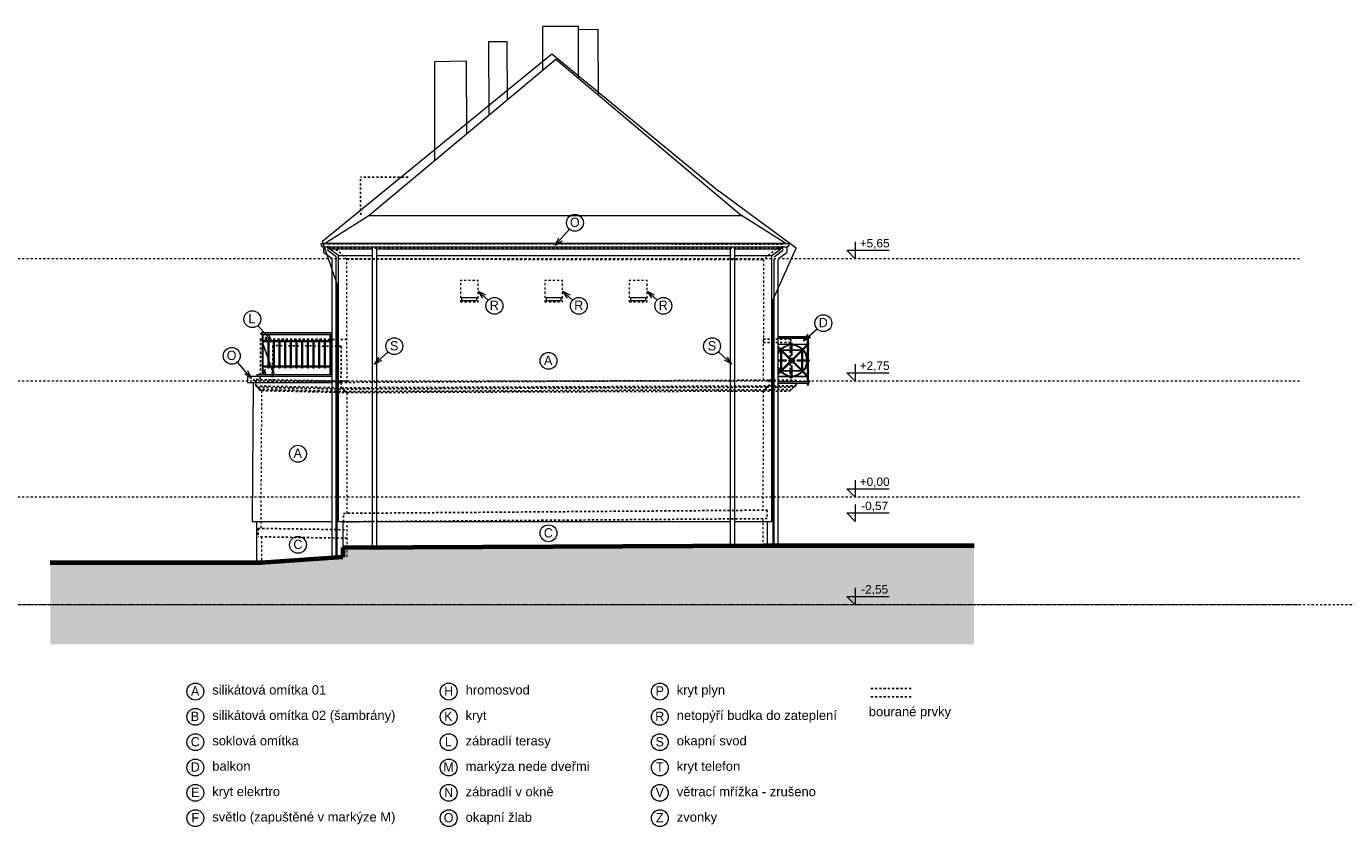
# Model space of a CAD drawing. Extents: x -52945 to 232648, y -59447 to 21255.
# Tile 21 of 21: x 140961 to 172203, y -33052 to -14092. Entities that reach past the tile are written whole.
import ezdxf

# ---------------------------------------------------------------- set-up
doc = ezdxf.new("R2010")
doc.units = 0
doc.header["$MEASUREMENT"] = 0
doc.linetypes.add('čárkovaná M', pattern=[400, 200, -200])
doc.linetypes.add('čárkovaná S', pattern=[100, 50, -50])
doc.layers.add('2D kreslení - obecné_Číslo_pera__241', color=9, linetype='Continuous', lineweight=13, true_color=0x808080)
doc.layers.add('vodorovné konstrukce_Číslo_pera__241', color=9, linetype='Continuous', lineweight=13, true_color=0x808080)
for name, color, linetype, lineweight in [('2D VÝPLNĚ_Číslo_pera__4', 91, 'Continuous', 13), ('2D ČÁRY_Číslo_pera__1', 7, 'Continuous', 15), ('2D ČÁRY_Číslo_pera__3', 150, 'Continuous', 13), ('blok P_hromosvody_Číslo_pera__1', 7, 'Continuous', 15), ('blok P_komíny_Číslo_pera__1', 7, 'Continuous', 15), ('blok P_pohled3_otvory_Číslo_pera__1', 7, 'Continuous', 15), ('blok P_pohled3_střecha_Číslo_pera__1', 7, 'Continuous', 15), ('blok P_pohled3_terén_Číslo_pera__1', 7, 'Continuous', 15), ('blok P_pohled3_terén_Číslo_pera__6', 190, 'Continuous', 70), ('blok P_pohled4_fasáda_Číslo_pera__1', 7, 'Continuous', 15), ('blok P_pohled4_fasáda_Číslo_pera__2', 1, 'Continuous', 25), ('blok P_pohled4_fasáda_Číslo_pera__3', 150, 'Continuous', 13), ('blok P_pohled4_střecha_Číslo_pera__1', 7, 'Continuous', 15), ('blok P_pohled4_střecha_Číslo_pera__2', 1, 'Continuous', 25), ('blok P_pohled4_terén_Číslo_pera__6', 190, 'Continuous', 70), ('KRESBA_Číslo_pera__1', 7, 'Continuous', 15), ('KRESBA_Číslo_pera__4', 91, 'Continuous', 13), ('obrys_Číslo_pera__1', 7, 'Continuous', 15), ('POZNÁMKY.TEXT_Číslo_pera__4', 91, 'Continuous', 13), ('vodorovné konstrukce_Číslo_pera__2', 1, 'Continuous', 25), ('šrafy_Číslo_pera__4', 91, 'Continuous', 13)]:
    doc.layers.add(name, color=color, linetype=linetype, lineweight=lineweight)
doc.layers.add('vodorovné konstrukce', color=7, linetype='Continuous')
doc.styles.add('GENERATED_STYLE_1', font='arial.ttf')
doc.styles.add('GENERATED_STYLE_3', font='txt')

# ---------------------------------------------------------------- blocks, each defined once
blk = doc.blocks.new('LINE_12141', base_point=(151659, -20367))
at = {"layer": 'vodorovné konstrukce_Číslo_pera__241', "linetype": 'Continuous'}
for q in [(151896, -20580), (151831, -20454), (151765, -20529)]:
    blk.add_line((151659, -20367), q, dxfattribs=at)
blk = doc.blocks.new('LINE_12142', base_point=(155659, -20367))
at = {"layer": 'vodorovné konstrukce_Číslo_pera__241', "linetype": 'Continuous'}
for q in [(155896, -20580), (155831, -20454), (155765, -20529)]:
    blk.add_line((155659, -20367), q, dxfattribs=at)
blk = doc.blocks.new('LINE_12143', base_point=(153659, -20367))
at = {"layer": 'vodorovné konstrukce_Číslo_pera__241', "linetype": 'Continuous'}
for q in [(153896, -20580), (153831, -20454), (153765, -20529)]:
    blk.add_line((153659, -20367), q, dxfattribs=at)
blk = doc.blocks.new('LINE_12145', base_point=(153485, -19278))
at = {"layer": 'vodorovné konstrukce_Číslo_pera__241', "linetype": 'Continuous'}
for q in [(153820, -18895), (153570, -19105), (153646, -19171)]:
    blk.add_line((153485, -19278), q, dxfattribs=at)
blk = doc.blocks.new('LINE_12148', base_point=(149207, -22092))
at = {"layer": 'vodorovné konstrukce_Číslo_pera__241', "linetype": 'Continuous'}
for q in [(149526, -21804), (149312, -21930), (149379, -22004)]:
    blk.add_line((149207, -22092), q, dxfattribs=at)
blk = doc.blocks.new('LINE_12149', base_point=(157667, -22092))
at = {"layer": 'vodorovné konstrukce_Číslo_pera__241', "linetype": 'Continuous'}
for q in [(157348, -21804), (157495, -22004), (157562, -21930)]:
    blk.add_line((157667, -22092), q, dxfattribs=at)
blk = doc.blocks.new('LINE_12151', base_point=(159367, -21544))
at = {"layer": 'vodorovné konstrukce_Číslo_pera__241', "linetype": 'Continuous'}
for q in [(159686, -21257), (159472, -21382), (159539, -21456)]:
    blk.add_line((159367, -21544), q, dxfattribs=at)
blk = doc.blocks.new('LINE_12153', base_point=(146778, -21562))
at = {"layer": 'vodorovné konstrukce_Číslo_pera__241', "linetype": 'Continuous'}
for q in [(146444, -21179), (146618, -21454), (146693, -21388)]:
    blk.add_line((146778, -21562), q, dxfattribs=at)
blk = doc.blocks.new('LINE_12155', base_point=(146292, -22431))
at = {"layer": 'vodorovné konstrukce_Číslo_pera__241', "linetype": 'Continuous'}
for q in [(145957, -22047), (146131, -22323), (146206, -22257)]:
    blk.add_line((146292, -22431), q, dxfattribs=at)

msp = doc.modelspace()

# ---------------------------------------------------------------- hatches: boundary and pattern name
at = {"layer": '2D VÝPLNĚ_Číslo_pera__4', "linetype": 'Continuous'}
msp.add_hatch(color=256, dxfattribs=at).paths.add_polyline_path([(141525, -26805), (141525, -28732), (163405, -28732), (163405, -26389), (158497, -26389), (148456, -26439), (148456, -26666), (146525, -26805)], flags=0)
at = {"layer": 'šrafy_Číslo_pera__4', "linetype": 'Continuous'}
h = msp.add_hatch(dxfattribs=at)
h.set_pattern_fill('SÍŤ_1X1', color=256, style=0, pattern_type=2)
h.set_pattern_definition([(45, (0, 0), (-70.71068, 70.71068), []), (135, (0, 0), (70.71068, 70.71068), [])])
h.paths.add_polyline_path([(159461, -22508), (159456, -22508), (159456, -22506, -0.414214), (159459, -22503), (159461, -22503)], flags=0)

# ---------------------------------------------------------------- linework, layer by layer
at = {"layer": '2D kreslení - obecné_Číslo_pera__241', "linetype": 'Continuous'}
for centre in [(153952, -18745), (152045, -20713), (154045, -20713), (156045, -20713), (146312, -21028), (159835, -21123), (149674, -21670), (157199, -21670), (145825, -21897), (153325, -22016), (147393, -24218), (153325, -26102), (147393, -26375), (144963, -29852), (150963, -29852), (155963, -29852), (144963, -30452), (150963, -30452), (155963, -30452), (144963, -31052), (150963, -31052), (155963, -31052), (144963, -31652), (150963, -31652), (155963, -31652), (144963, -32252), (150963, -32252), (155963, -32252), (144963, -32852), (150963, -32852), (155963, -32852)]:
    msp.add_circle(centre, 200, dxfattribs=at)
at = {"layer": '2D ČÁRY_Číslo_pera__1', "linetype": 'Continuous'}
for p, q in [((148024, -19233), (149075, -18577)), ((149075, -18577), (157893, -18577)), ((158944, -19233), (157893, -18577)), ((148000, -19323), (148000, -19450)), ((148100, -19323), (148100, -19400)), ((149159, -19367), (148150, -19367)), ((149159, -26435), (149159, -19323)), ((149259, -26435), (149259, -19323)), ((157639, -19367), (149259, -19367)), ((157639, -26389), (157639, -19323)), ((157739, -26389), (157739, -19323)), ((158818, -19367), (157739, -19367)), ((158868, -19323), (158868, -19400)), ((158968, -19323), (158968, -19450)), ((148200, -26684), (148200, -19600)), ((148300, -26677), (148300, -19550)), ((148350, -25819), (148350, -19517)), ((148350, -19517), (149159, -19517)), ((149259, -19517), (157639, -19517)), ((157739, -19517), (158618, -19517)), ((158618, -25819), (158618, -19517)), ((158668, -26389), (158668, -19616)), ((158768, -26389), (158768, -19616)), ((148320, -26676), (148320, -20203)), ((158648, -26389), (158648, -20563)), ((146516, -21384), (148200, -21384)), ((146536, -21349), (148200, -21349)), ((146549, -21395), (148200, -21395)), ((148200, -21545), (146564, -21545)), ((148300, -21349), (148340, -21349)), ((148300, -21384), (148340, -21384)), ((148300, -21395), (148315, -21395)), ((148315, -21545), (148300, -21545)), ((148315, -21395), (148315, -21384)), ((148315, -21570), (148315, -21545)), ((148340, -21384), (148340, -21349)), ((148200, -21570), (146564, -21570)), ((148315, -21570), (148300, -21570)), ((148200, -22145), (146564, -22145)), ((148200, -22170), (146564, -22170)), ((148315, -22145), (148300, -22145)), ((148315, -22170), (148300, -22170)), ((148315, -22170), (148315, -22145)), ((158747, -22169), (158747, -22169)), ((159027, -22021), (159027, -22021)), ((159086, -22008), (159086, -22008)), ((159086, -22008), (159086, -22008)), ((159086, -22008), (159086, -22008)), ((159086, -22008), (159086, -22008)), ((159086, -22008), (159086, -22008)), ((159086, -22008), (159086, -22008)), ((146199, -22385), (146199, -22535)), ((148200, -22385), (146199, -22385)), ((146421, -22342), (146421, -22385)), ((148200, -22231), (148170, -22231)), ((148200, -22291), (148170, -22291)), ((148350, -22385), (148300, -22385)), ((148200, -22535), (146199, -22535)), ((148350, -22535), (148300, -22535)), ((158768, -22508), (159327, -22508)), ((146311, -25819), (148200, -25819)), ((148300, -25819), (149159, -25819)), ((148456, -25819), (148456, -26666)), ((149259, -25819), (157639, -25819)), ((157739, -25819), (158618, -25819)), ((158502, -25819), (158502, -26389))]:
    msp.add_line(p, q, dxfattribs=at)
at = {"layer": '2D ČÁRY_Číslo_pera__1', "linetype": 'čárkovaná M'}
for p, q in [((159443, -21633), (159461, -21633)), ((159461, -21651), (159461, -21616)), ((159476, -21636), (159476, -21601)), ((159443, -22383), (159461, -22383)), ((159461, -22366), (159461, -22401)), ((159476, -22381), (159476, -22416))]:
    msp.add_line(p, q, dxfattribs=at)
at = {"layer": '2D ČÁRY_Číslo_pera__1', "linetype": 'čárkovaná S'}
msp.add_line((159327, -22508), (159484, -22508), dxfattribs=at)
at = {"layer": '2D ČÁRY_Číslo_pera__1', "linetype": 'čárkovaná S', "flags": 128}
for points in [[(151239, -20617), (151659, -20617), (151659, -20117), (151239, -20117)], [(153239, -20617), (153659, -20617), (153659, -20117), (153239, -20117)], [(155239, -20617), (155659, -20617), (155659, -20117), (155239, -20117)]]:
    msp.add_lwpolyline(points, close=True, dxfattribs=at)
at = {"layer": '2D ČÁRY_Číslo_pera__1', "linetype": 'Continuous', "flags": 128}
for points in [[(151269, -20587), (151629, -20587), (151629, -20527), (151269, -20527)], [(153269, -20587), (153629, -20587), (153629, -20527), (153269, -20527)], [(155269, -20587), (155629, -20587), (155629, -20527), (155269, -20527)], [(158633, -21523), (158623, -21523), (158623, -21653), (158633, -21653)], [(159098, -21879), (159098, -21598), (159073, -21598), (159073, -21879)], [(159481, -21595), (159481, -21631), (159122, -21990), (159104, -21973)], [(159461, -21748), (159456, -21748), (159456, -21723), (159461, -21723)], [(159481, -21748), (159476, -21748), (159476, -21723), (159481, -21723)], [(159073, -22138), (159073, -22418), (159098, -22418), (159098, -22138)], [(159216, -22021), (159216, -21996), (159496, -21996), (159496, -22021)], [(158633, -22493), (158623, -22493), (158623, -22363), (158633, -22363)], [(159461, -22293), (159456, -22293), (159456, -22268), (159461, -22268)], [(159481, -22293), (159476, -22293), (159476, -22268), (159481, -22268)]]:
    msp.add_lwpolyline(points, close=True, dxfattribs=at)
for points in [[(146564, -21395), (146564, -22322), (146556, -22330), (146549, -22322), (146549, -21384)], [(146684, -21546), (146684, -21526), (146699, -21526), (146699, -21546)], [(146817, -21546), (146817, -21526), (146832, -21526), (146832, -21546)], [(146951, -21546), (146951, -21526), (146966, -21526), (146966, -21546)], [(147084, -21546), (147084, -21526), (147099, -21526), (147099, -21546)], [(147218, -21546), (147218, -21526), (147233, -21526), (147233, -21546)], [(147352, -21546), (147352, -21526), (147367, -21526), (147367, -21546)], [(147485, -21545), (147485, -21525), (147500, -21525), (147500, -21545)], [(147619, -21545), (147619, -21525), (147634, -21525), (147634, -21545)], [(147752, -21545), (147752, -21525), (147767, -21525), (147767, -21545)], [(147886, -21545), (147886, -21525), (147901, -21525), (147901, -21545)], [(148020, -21545), (148020, -21525), (148035, -21525), (148035, -21545)], [(148155, -21545), (148155, -21395)], [(148170, -21395), (148170, -21545)], [(148305, -21395), (148305, -21545)], [(158618, -21477), (158618, -21442), (158668, -21442)], [(158668, -21477), (158618, -21477)], [(158668, -21573), (158633, -21538), (158633, -21573)], [(159481, -21477), (159481, -21488), (158768, -21488)], [(159461, -21616), (159461, -21488), (159476, -21488), (159476, -21601)], [(146684, -21942), (146564, -21598)], [(146684, -21957), (146564, -21613)], [(146684, -22146), (146684, -21571)], [(146699, -21571), (146699, -22146)], [(146817, -22146), (146817, -21571)], [(146832, -21571), (146832, -22146)], [(146951, -22146), (146951, -21571)], [(146966, -21571), (146966, -22146)], [(147084, -22146), (147084, -21571)], [(147099, -21571), (147099, -22146)], [(147218, -22146), (147218, -21571)], [(147233, -21571), (147233, -22146)], [(147352, -22146), (147352, -21571)], [(147367, -21571), (147367, -22146)], [(147485, -22145), (147485, -21570)], [(147500, -21570), (147500, -22145)], [(147619, -22145), (147619, -21570)], [(147634, -21570), (147634, -22145)], [(147752, -22145), (147752, -21570)], [(147767, -21570), (147767, -22145)], [(147886, -22145), (147886, -21570)], [(147901, -21570), (147901, -22145)], [(148020, -22145), (148020, -21570)], [(148035, -21570), (148035, -22145)], [(148155, -22145), (148155, -21570)], [(148170, -21570), (148170, -22145)], [(148305, -21570), (148305, -22145)], [(158633, -21573), (158668, -21609)], [(158668, -21633), (158633, -21633), (158633, -21618), (158668, -21618)], [(158768, -21618), (159073, -21618)], [(159073, -21633), (158768, -21633)], [(158768, -21709), (159481, -22421), (159481, -22386), (158768, -21673)], [(158831, -21996), (158831, -21771)], [(158846, -21786), (158846, -21996)], [(158849, -21753), (159073, -21753)], [(159073, -21768), (158863, -21768)], [(159098, -21618), (159458, -21618)], [(159443, -21633), (159098, -21633)], [(159098, -21753), (159323, -21753)], [(159308, -21768), (159098, -21768)], [(159308, -21768), (159098, -21768)], [(159326, -21996), (159326, -21786)], [(159341, -21771), (159341, -21996)], [(159461, -21996), (159461, -21651)], [(159476, -21636), (159476, -21996)], [(146699, -22171), (146699, -22191), (146684, -22191), (146684, -22171)], [(146754, -22145), (146699, -21985)], [(146749, -22145), (146699, -22000)], [(146820, -22237), (146781, -22237), (146758, -22170)], [(146820, -22232), (146785, -22232), (146763, -22170)], [(146832, -22171), (146832, -22191), (146817, -22191), (146817, -22171)], [(146966, -22171), (146966, -22191), (146951, -22191), (146951, -22171)], [(147099, -22171), (147099, -22191), (147084, -22191), (147084, -22171)], [(147233, -22171), (147233, -22191), (147218, -22191), (147218, -22171)], [(147367, -22171), (147367, -22191), (147352, -22191), (147352, -22171)], [(147500, -22170), (147500, -22190), (147485, -22190), (147485, -22170)], [(147634, -22170), (147634, -22190), (147619, -22190), (147619, -22170)], [(147767, -22170), (147767, -22190), (147752, -22190), (147752, -22170)], [(147901, -22170), (147901, -22190), (147886, -22190), (147886, -22170)], [(148035, -22170), (148035, -22190), (148020, -22190), (148020, -22170)], [(148170, -22170), (148170, -22322), (148162, -22329), (148155, -22322), (148155, -22170)], [(148305, -22170), (148305, -22322), (148300, -22327)], [(158768, -21996), (158956, -21996), (158956, -22021)], [(158956, -22021), (158768, -22021)], [(158768, -22308), (159050, -22026), (159068, -22044), (158768, -22344)], [(158831, -22246), (158831, -22021)], [(158846, -22021), (158846, -22231)], [(159326, -22231), (159326, -22021)], [(159341, -22021), (159341, -22246)], [(159461, -22366), (159461, -22021)], [(159476, -22021), (159476, -22381)], [(146624, -22237), (146564, -22237), (146564, -22297)], [(146598, -22237), (146567, -22352)], [(146602, -22237), (146632, -22352)], [(146797, -22237), (146767, -22350)], [(146802, -22237), (146832, -22349)], [(158668, -22398), (158633, -22398), (158633, -22383), (158668, -22383)], [(158633, -22444), (158668, -22408)], [(158668, -22444), (158633, -22479), (158633, -22444)], [(158768, -22383), (159073, -22383)], [(159073, -22398), (158768, -22398)], [(159073, -22263), (158849, -22263)], [(158864, -22248), (159073, -22248)], [(159098, -22248), (159308, -22248)], [(159323, -22263), (159098, -22263)], [(159098, -22383), (159443, -22383)], [(159458, -22398), (159098, -22398)], [(159461, -22503), (159461, -22401)], [(159476, -22416), (159476, -22503)], [(159476, -22553), (159476, -22596), (159468, -22603), (159461, -22596), (159461, -22553)]]:
    msp.add_lwpolyline(points, dxfattribs=at)
for points in [[(158768, -21442), (159493, -21442, -0.414214), (159508, -21457), (159508, -21477), (158768, -21477)], [(158768, -21809, -0.047774), (158812, -21752)], [(158768, -21809, -0.047774), (158812, -21752)], [(158823, -21763, 0.065053), (158768, -21839)], [(158830, -21735, -0.181639), (159073, -21634)], [(158830, -21735, -0.181639), (159073, -21634)], [(159073, -21649, 0.180921), (158840, -21745)], [(159098, -21634, -0.181639), (159342, -21735)], [(159331, -21745, 0.180921), (159098, -21649)], [(159446, -21996, 0.180921), (159349, -21763)], [(159360, -21752, -0.181639), (159461, -21996)], [(158768, -22178, 0.065053), (158823, -22254)], [(159036, -22041, -0.144883), (159026, -22008, -0.144883), (159036, -21976)], [(159046, -21987, 0.12665), (159041, -22008, 0.12665), (159046, -22030)], [(159053, -21958, -0.295979), (159119, -21958)], [(159119, -22059, -0.295979), (159053, -22059)], [(159108, -21969, 0.25743), (159064, -21969)], [(159064, -22048, 0.25743), (159108, -22048)], [(159125, -22030, 0.12665), (159131, -22008, 0.12665), (159125, -21987)], [(159136, -21976, -0.144883), (159146, -22008, -0.144883), (159136, -22041)], [(159349, -22254, 0.180921), (159446, -22021)], [(159461, -22021, -0.181639), (159360, -22265)], [(158812, -22265, -0.047774), (158768, -22208)], [(159073, -22383, -0.181639), (158830, -22282)], [(158840, -22272, 0.180921), (159073, -22368)], [(159098, -22368, 0.180921), (159331, -22272)], [(159342, -22282, -0.181639), (159098, -22383)], [(158768, -22503), (159526, -22503), (159526, -22505, -0.414214), (159523, -22508), (159484, -22508, 0.414214), (159481, -22511), (159481, -22550, -0.414214), (159478, -22553), (158768, -22553)]]:
    msp.add_lwpolyline(points, format="xyb", dxfattribs=at)
at = {"layer": '2D ČÁRY_Číslo_pera__3', "linetype": 'čárkovaná S'}
for p, q in [((171111, -19597), (-52945, -19597)), ((171111, -22497), (-52945, -22497)), ((171111, -25247), (-52945, -25247)), ((171111, -27797), (-5492, -27797)), ((232648, -27797), (56045, -27797))]:
    msp.add_line(p, q, dxfattribs=at)
at = {"layer": 'blok P_hromosvody_Číslo_pera__1', "linetype": 'Continuous'}
for p, q in [((147976, -19185), (153403, -14745)), ((153403, -14745), (157363, -17998)), ((159192, -19344), (157363, -17998)), ((148320, -20203), (147976, -19185)), ((158648, -20563), (159192, -19344))]:
    msp.add_line(p, q, dxfattribs=at)
at = {"layer": 'blok P_komíny_Číslo_pera__1', "linetype": 'Continuous'}
for p, q in [((154033, -14092), (153194, -14097)), ((153195, -15114), (153194, -14097)), ((154035, -15325), (154033, -14092)), ((154033, -14164), (154503, -14156)), ((154506, -15722), (154503, -14156)), ((151914, -14449), (152349, -14450)), ((151917, -16197), (151914, -14449)), ((152351, -15833), (152349, -14450)), ((150632, -14927), (151387, -14909)), ((150636, -17269), (150632, -14927)), ((151390, -16638), (151387, -14909))]:
    msp.add_line(p, q, dxfattribs=at)
at = {"layer": 'blok P_pohled3_otvory_Číslo_pera__1', "linetype": 'Continuous'}
msp.add_arc((146536, -21369), 20, 90, 180, dxfattribs=at)
at = {"layer": 'blok P_pohled3_střecha_Číslo_pera__1', "linetype": 'Continuous'}
msp.add_line((158944, -19233), (148024, -19233), dxfattribs=at)
at = {"layer": 'blok P_pohled3_terén_Číslo_pera__1', "linetype": 'Continuous'}
for p, q in [((146516, -21384), (146516, -21369)), ((146421, -22342), (148200, -22342)), ((148300, -22342), (148350, -22342))]:
    msp.add_line(p, q, dxfattribs=at)
at = {"layer": 'blok P_pohled3_terén_Číslo_pera__6', "linetype": 'Continuous'}
for p, q in [((158405, -26389), (163405, -26389)), ((146525, -26805), (141525, -26805))]:
    msp.add_line(p, q, dxfattribs=at)
at = {"layer": 'blok P_pohled4_fasáda_Číslo_pera__1', "linetype": 'Continuous'}
for p, q in [((158866, -19350), (158797, -19349)), ((146332, -22535), (146311, -25819)), ((146411, -25819), (146407, -26805))]:
    msp.add_line(p, q, dxfattribs=at)
at = {"layer": 'blok P_pohled4_fasáda_Číslo_pera__2', "linetype": 'čárkovaná S'}
for p, q in [((148102, -19343), (148103, -19243)), ((148177, -19346), (148102, -19343)), ((158866, -19350), (148102, -19343)), ((158867, -19250), (148103, -19243)), ((148340, -19402), (148177, -19346)), ((158720, -19360), (158418, -19616)), ((158797, -19349), (158720, -19360)), ((158866, -19350), (158867, -19250)), ((148550, -19609), (148340, -19402)), ((148550, -19609), (158418, -19616)), ((146506, -21499), (146500, -22462)), ((146506, -21499), (148553, -21509)), ((158413, -21503), (159063, -21504)), ((159063, -21504), (159063, -21580)), ((146796, -21655), (146791, -22468)), ((148417, -21671), (146796, -21655)), ((148417, -21671), (148411, -22498)), ((158413, -21580), (159063, -21580)), ((159051, -21580), (159050, -22472)), ((146348, -22460), (146348, -22490)), ((148554, -22501), (146348, -22460)), ((148419, -22528), (146348, -22490)), ((146395, -22612), (146386, -22490)), ((158550, -22474), (148419, -22528)), ((158550, -22474), (159185, -22473)), ((158550, -22474), (158551, -22612)), ((159185, -22473), (159185, -22611)), ((146451, -22647), (146395, -22612)), ((146395, -22612), (148418, -22656)), ((146472, -22695), (146451, -22647)), ((146451, -22647), (148470, -22686)), ((146531, -22722), (146472, -22695)), ((148507, -22744), (146472, -22695)), ((146531, -22722), (148555, -22768)), ((148419, -22528), (148418, -22656)), ((148418, -22656), (158551, -22612)), ((148418, -22656), (148470, -22686)), ((158497, -22641), (148470, -22686)), ((148470, -22686), (148507, -22744)), ((148507, -22744), (158445, -22700)), ((148507, -22744), (148555, -22768)), ((148555, -22768), (158410, -22732)), ((158445, -22700), (158410, -22732)), ((158410, -22732), (159045, -22731)), ((158497, -22641), (158445, -22700)), ((158445, -22700), (159079, -22698)), ((158551, -22612), (158497, -22641)), ((158497, -22641), (159132, -22640)), ((158551, -22612), (159185, -22611)), ((159079, -22698), (159045, -22731)), ((159132, -22640), (159079, -22698)), ((159185, -22611), (159132, -22640)), ((148468, -25630), (158506, -25554)), ((158506, -25554), (158505, -25755)), ((148468, -25830), (148468, -25630)), ((158505, -25755), (148468, -25830)), ((146447, -25985), (148556, -26019)), ((146447, -25985), (146447, -26185)), ((148556, -26219), (146447, -26185))]:
    msp.add_line(p, q, dxfattribs=at)
at = {"layer": 'blok P_pohled4_fasáda_Číslo_pera__3', "linetype": 'čárkovaná S'}
for p, q in [((148555, -22528), (148550, -19609)), ((158418, -19616), (158411, -22475)), ((146531, -22722), (146510, -25985)), ((148560, -25630), (148555, -22768)), ((158410, -22732), (158403, -25555)), ((148557, -26658), (148556, -25829)), ((158402, -25756), (158400, -26389)), ((146529, -26186), (146525, -26805))]:
    msp.add_line(p, q, dxfattribs=at)
at = {"layer": 'blok P_pohled4_střecha_Číslo_pera__1', "linetype": 'Continuous'}
for p, q in [((149075, -18577), (153498, -14872)), ((153498, -14872), (157893, -18577))]:
    msp.add_line(p, q, dxfattribs=at)
at = {"layer": 'blok P_pohled4_střecha_Číslo_pera__2', "linetype": 'čárkovaná S'}
for p in [(148878, -18561), (150001, -17664)]:
    msp.add_line(p, (148875, -17663), dxfattribs=at)
at = {"layer": 'blok P_pohled4_terén_Číslo_pera__6', "linetype": 'Continuous'}
for p, q in [((148456, -26439), (158405, -26389)), ((148456, -26439), (148456, -26666)), ((148456, -26666), (146525, -26805))]:
    msp.add_line(p, q, dxfattribs=at)
at = {"layer": 'KRESBA_Číslo_pera__1', "linetype": 'Continuous'}
for centre in [(158827, -21749), (158841, -21764), (159086, -21626), (159086, -21641), (159086, -21761), (159331, -21764), (159345, -21749), (159468, -21626), (158838, -22008), (159049, -21972), (159049, -22045), (159123, -21972), (159123, -22045), (159333, -22008), (159453, -22008), (159468, -22008), (158827, -22267), (158841, -22253), (159086, -22256), (159086, -22376), (159086, -22391), (159331, -22253), (159345, -22267)]:
    msp.add_circle(centre, 5, dxfattribs=at)
at = {"layer": 'KRESBA_Číslo_pera__4', "linetype": 'Continuous', "flags": 128}
for points in [[(160591, -19197), (160591, -19597), (160391, -19397), (161391, -19397)], [(160591, -22097), (160591, -22497), (160391, -22297), (161391, -22297)], [(160591, -24847), (160591, -25247), (160391, -25047), (161391, -25047)], [(160591, -25419), (160591, -25819), (160391, -25619), (161391, -25619)], [(160591, -27397), (160591, -27797), (160391, -27597), (161391, -27597)]]:
    msp.add_lwpolyline(points, dxfattribs=at)
at = {"layer": 'obrys_Číslo_pera__1', "linetype": 'Continuous'}
for p, q in [((159033, -19248), (147935, -19248)), ((158958, -19323), (148010, -19323)), ((148150, -19317), (148150, -19367)), ((148350, -19517), (148150, -19367)), ((158618, -19517), (158818, -19367)), ((158818, -19317), (158818, -19367)), ((148200, -19600), (148000, -19450)), ((148300, -19550), (148100, -19400)), ((158668, -19550), (158868, -19400)), ((158768, -19600), (158968, -19450))]:
    msp.add_line(p, q, dxfattribs=at)
for centre, start, end in [((148010, -19248), 180, 270), ((158958, -19248), 270, 0)]:
    msp.add_arc(centre, 75, start, end, dxfattribs=at)
at = {"layer": 'vodorovné konstrukce_Číslo_pera__2', "linetype": 'čárkovaná S'}
for p, q in [((160963, -29777), (161963, -29777)), ((160963, -29977), (161963, -29977))]:
    msp.add_line(p, q, dxfattribs=at)

# ---------------------------------------------------------------- block references
at = {"layer": 'vodorovné konstrukce', "linetype": 'Continuous'}
for name, p in [('LINE_12145', (153485, -19278)), ('LINE_12141', (151659, -20367)), ('LINE_12143', (153659, -20367)), ('LINE_12142', (155659, -20367)), ('LINE_12153', (146778, -21562)), ('LINE_12151', (159367, -21544)), ('LINE_12148', (149207, -22092)), ('LINE_12149', (157667, -22092)), ('LINE_12155', (146292, -22431))]:
    msp.add_blockref(name, p, dxfattribs=at)

# ---------------------------------------------------------------- texts
at = {"layer": 'POZNÁMKY.TEXT_Číslo_pera__4', "linetype": 'Continuous'}
for s, insert, char_height, attachment_point, style in [('{O}', (153834, -18736), 220, 4, 'GENERATED_STYLE_3'), ('{+5,65}', (160697, -19248), 200, 4, 'GENERATED_STYLE_1'), ('{R}', (151936, -20700), 220, 4, 'GENERATED_STYLE_3'), ('{R}', (153936, -20700), 220, 4, 'GENERATED_STYLE_3'), ('{R}', (155936, -20700), 220, 4, 'GENERATED_STYLE_3'), ('{L}', (146219, -21015), 220, 4, 'GENERATED_STYLE_3'), ('{D}', (159726, -21110), 220, 4, 'GENERATED_STYLE_3'), ('{S}', (149574, -21661), 220, 4, 'GENERATED_STYLE_3'), ('{S}', (157099, -21661), 220, 4, 'GENERATED_STYLE_3'), ('{O}', (145707, -21888), 220, 4, 'GENERATED_STYLE_3'), ('{A}', (153220, -22003), 220, 4, 'GENERATED_STYLE_3'), ('{+2,75}', (160697, -22149), 200, 4, 'GENERATED_STYLE_1'), ('{A}', (147289, -24205), 220, 4, 'GENERATED_STYLE_3'), ('{+0,00}', (160697, -24899), 200, 4, 'GENERATED_STYLE_1'), ('{-0,57}', (160732, -25471), 200, 4, 'GENERATED_STYLE_1'), ('{C}', (147285, -26366), 220, 4, 'GENERATED_STYLE_3'), ('{C}', (153216, -26093), 220, 4, 'GENERATED_STYLE_3'), ('{-2,55}', (160732, -27449), 200, 4, 'GENERATED_STYLE_1'), ('{A}', (144859, -29839), 220, 4, 'GENERATED_STYLE_3'), ('{H}', (150855, -29839), 220, 4, 'GENERATED_STYLE_3'), ('{P}', (155863, -29839), 220, 4, 'GENERATED_STYLE_3'), ('{B}', (144855, -30439), 220, 4, 'GENERATED_STYLE_3'), ('{K}', (150855, -30439), 220, 4, 'GENERATED_STYLE_3'), ('{R}', (155855, -30439), 220, 4, 'GENERATED_STYLE_3'), ('{bourané prvky}', (160911, -30217), 220, 1, 'GENERATED_STYLE_1'), ('{C}', (144855, -31043), 220, 4, 'GENERATED_STYLE_3'), ('{L}', (150871, -31039), 220, 4, 'GENERATED_STYLE_3'), ('{S}', (155863, -31043), 220, 4, 'GENERATED_STYLE_3'), ('{D}', (144855, -31639), 220, 4, 'GENERATED_STYLE_3'), ('{M}', (150838, -31639), 220, 4, 'GENERATED_STYLE_3'), ('{T}', (155871, -31639), 220, 4, 'GENERATED_STYLE_3'), ('{E}', (144863, -32239), 220, 4, 'GENERATED_STYLE_3'), ('{N}', (150855, -32239), 220, 4, 'GENERATED_STYLE_3'), ('{V}', (155863, -32239), 220, 4, 'GENERATED_STYLE_3'), ('{F}', (144871, -32839), 220, 4, 'GENERATED_STYLE_3'), ('{O}', (150846, -32843), 220, 4, 'GENERATED_STYLE_3'), ('{Z}', (155871, -32839), 220, 4, 'GENERATED_STYLE_3')]:
    msp.add_mtext(s, dxfattribs=dict(at, insert=insert, char_height=char_height, attachment_point=attachment_point, style=style))
at = {"layer": 'POZNÁMKY.TEXT_Číslo_pera__4', "linetype": 'Continuous', "char_height": 220, "attachment_point": 1, "style": 'GENERATED_STYLE_1'}
for s, insert, line_spacing_factor in [('{silikátová omítka 01\\Psilikátová omítka 02 (šambrány)\\Psoklová omítka\\Pbalkon\\Pkryt elekrtro\\Psvětlo (zapuštěné v markýze M)}', (145363, -29702), 1.640685), ('{hromosvod\\Pkryt\\Pzábradlí terasy\\Pmarkýza nede dveřmi\\Pzábradlí v okně\\Pokapní žlab}', (151363, -29702), 1.64511), ('{kryt plyn\\Pnetopýří budka do zateplení\\Pokapní svod\\Pkryt telefon\\Pvětrací mřížka - zrušeno\\Pzvonky}', (156363, -29702), 1.642706)]:
    msp.add_mtext(s, dxfattribs=dict(at, insert=insert, line_spacing_factor=line_spacing_factor))

doc.saveas('drawing.dxf')
